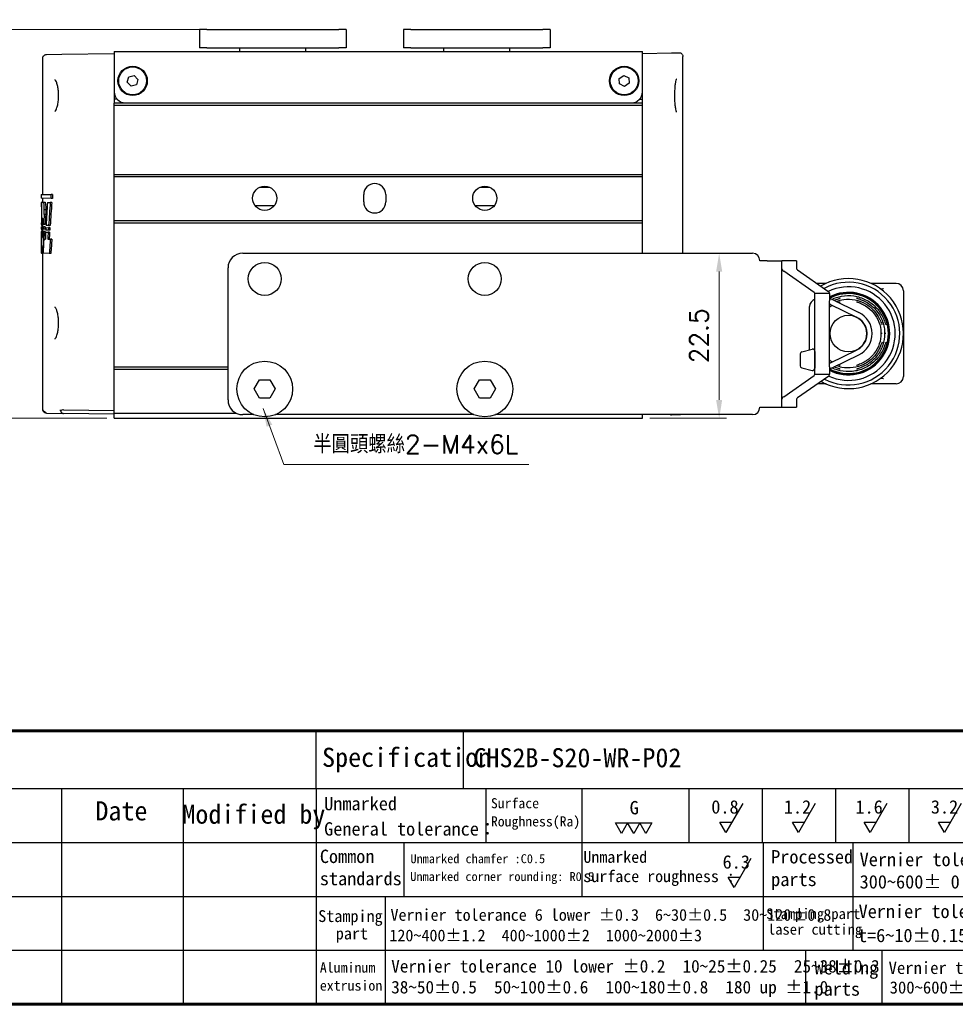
# Model space of a CAD drawing. Header units: inches. Extents: x 0 to 5655, y -2263 to 1330.
# Tile 209 of 231: x 4776 to 4904, y -295 to -160. Entities that reach past the tile are written whole.
import ezdxf
from ezdxf.enums import TextEntityAlignment as Align

# ---------------------------------------------------------------- set-up
doc = ezdxf.new("R2010")
doc.units = ezdxf.units.IN
doc.header["$MEASUREMENT"] = 0
doc.linetypes.add('SLD-實線', pattern=[0])
for name, color, linetype, lineweight in [('AM_0', 7, 'Continuous', 30), ('AM_5', 3, 'Continuous', 15), ('可見 (ISO)', 7, 'Continuous', 25)]:
    doc.layers.add(name, color=color, linetype=linetype, lineweight=lineweight)
doc.layers.add('BORDER', color=7, linetype='Continuous')
doc.layers.add('圖框', color=7, linetype='SLD-實線')
doc.styles.add('尺寸標註', font='romans.shx', dxfattribs={"bigfont": 'CHINESET.SHX'})
doc.styles.add('標題欄', font='txt')
doc.dimstyles.new('CNS1', dxfattribs={"dimtxt": 2.5, "dimasz": 2.5, "dimexe": 1, "dimexo": 1, "dimgap": 1.5, "dimtad": 1, "dimtoh": 1, "dimdec": 1, "dimdsep": 46, "dimtxsty": '尺寸標註', "dimcen": 0, "dimclrd": 2, "dimclre": 2, "dimclrt": 1, "dimadec": 0, "dimazin": 2, "dimtp": 0.1, "dimtm": 0.1, "dimtfac": 0.71, "dimtdec": 1, "dimtmove": 0, "dimatfit": 0, "dimfxl": 0, "dimlwd": 13, "dimlwe": 13, "dimarcsym": 0})
doc.dimstyles.new('CNS1$0', dxfattribs={"dimtxt": 2.5, "dimasz": 2.5, "dimexe": 1, "dimexo": 1, "dimgap": 1.5, "dimtad": 1, "dimtoh": 1, "dimdec": 1, "dimdsep": 46, "dimtxsty": '尺寸標註', "dimcen": 0, "dimclrd": 2, "dimclre": 2, "dimclrt": 1, "dimadec": 0, "dimazin": 2, "dimtp": 0.1, "dimtm": 0.1, "dimtfac": 0.71, "dimtdec": 1, "dimtmove": 0, "dimatfit": 0, "dimfxl": 0, "dimlwd": 13, "dimlwe": 13, "dimarcsym": 0})

# ---------------------------------------------------------------- blocks, each defined once
blk = doc.blocks.new('A4-英文圖框-橫式')
at = {"layer": 'BORDER', "color": 123, "linetype": 'Continuous', "lineweight": 60, "ltscale": 25.4}
blk.add_line((2151.7, -57.78), (2549.79, -57.78), dxfattribs=at)
at = {"layer": 'BORDER', "color": 60, "linetype": 'Continuous', "ltscale": 25.4}
for p, q in [((2255, -65.63), (2255, -57.78)), ((2275.1, -65.63), (2275.1, -57.78)), ((2151.7, -65.63), (2549.79, -65.63)), ((2220.31, -65.63), (2220.31, -95.06)), ((2236.88, -65.63), (2236.88, -95.06)), ((2255, -65.63), (2255, -95.06)), ((2278.15, -65.63), (2278.15, -72.99)), ((2291.22, -65.63), (2291.22, -80.35)), ((2305.82, -65.63), (2305.82, -72.99)), ((2315.82, -65.63), (2315.82, -72.99)), ((2325.82, -65.63), (2325.82, -72.99)), ((2335.82, -65.63), (2335.82, -72.99)), ((2151.7, -72.99), (2364.21, -72.99)), ((2266.98, -72.99), (2266.98, -80.35)), ((2315.96, -72.99), (2315.96, -80.35)), ((2328.19, -72.99), (2328.19, -80.35)), ((2151.7, -80.35), (2364.21, -80.35)), ((2264.44, -80.35), (2264.44, -87.7)), ((2315.96, -80.35), (2315.96, -87.7)), ((2328.19, -80.35), (2328.19, -87.7)), ((2151.7, -87.7), (2364.21, -87.7)), ((2264.44, -87.7), (2264.44, -95.06)), ((2321.74, -87.7), (2321.74, -95.06)), ((2332.11, -87.7), (2332.11, -95.06))]:
    blk.add_line(p, q, dxfattribs=at)
at = {"layer": 'BORDER', "color": 2, "linetype": 'Continuous', "ltscale": 25.4}
for p, q in [((2313.17, -67.68), (2310.88, -71.65)), ((2323.06, -67.68), (2320.77, -71.65)), ((2332.82, -67.68), (2330.53, -71.65)), ((2342.95, -67.68), (2340.66, -71.65)), ((2296.65, -71.76), (2295.82, -70.33)), ((2295.82, -70.33), (2297.47, -70.33)), ((2297.47, -70.33), (2296.65, -71.76)), ((2298.3, -71.76), (2297.47, -70.33)), ((2297.47, -70.33), (2299.12, -70.33)), ((2299.12, -70.33), (2298.3, -71.76)), ((2299.94, -71.76), (2299.12, -70.33)), ((2299.12, -70.33), (2300.77, -70.33)), ((2300.77, -70.33), (2299.94, -71.76)), ((2310.88, -71.65), (2310.05, -70.22)), ((2310.05, -70.22), (2311.7, -70.22)), ((2320.77, -71.65), (2319.94, -70.22)), ((2319.94, -70.22), (2321.59, -70.22)), ((2330.53, -71.65), (2329.7, -70.22)), ((2329.7, -70.22), (2331.35, -70.22)), ((2340.66, -71.65), (2339.84, -70.22)), ((2339.84, -70.22), (2341.48, -70.22)), ((2314.27, -75.17), (2311.98, -79.13)), ((2311.98, -79.13), (2311.16, -77.71)), ((2311.16, -77.71), (2312.8, -77.71))]:
    blk.add_line(p, q, dxfattribs=at)
at = {"layer": 'BORDER', "color": 123, "linetype": 'Continuous', "lineweight": 60, "ltscale": 25.4}
blk.add_lwpolyline([(2151.7, 188.79), (2555.09, 188.79), (2555.09, -95.06), (2151.7, -95.06)], close=True, dxfattribs=at)
at = {"layer": '圖框', "style": '標題欄'}
for s, height, p in [('Specification', 2.6053, (2255.83, -60.09)), ('Unmarked', 1.824, (2256.11, -66.79)), ('Surface', 1.377, (2278.84, -66.96)), ('Date', 2.605, (2224.93, -67.39)), ('Modified by', 2.6053, (2236.78, -67.84)), ('G', 1.82, (2297.75, -67.35)), ('0.8', 1.824, (2308.88, -67.24)), ('1.2', 1.824, (2318.77, -67.24)), ('1.6', 1.824, (2328.53, -67.24)), ('3.2', 1.824, (2338.81, -67.24)), ('Roughness(Ra)', 1.377, (2278.84, -69.44)), ('General tolerance：', 1.8237, (2256.11, -70.24)), ('Common', 1.824, (2255.52, -73.98)), ('Unmarked chamfer :C0.5', 1.2273, (2267.87, -74.6)), ('Unmarked', 1.596, (2291.45, -74.18)), ('6.3', 1.824, (2310.42, -74.74)), ('Processed', 1.824, (2317.04, -74.04)), ('Vernier tolerance  300 lower %%P0.1', 1.8237, (2329.1, -74.41)), ('standards', 1.824, (2255.52, -77.01)), ('Unmarked corner rounding: R0.5', 1.2273, (2267.85, -77.03)), ('surface roughness :', 1.5965, (2291.45, -76.81)), ('parts', 1.824, (2317.04, -77.12)), ('300~600%%P 0.15  600~1000%%P 0.2', 1.8237, (2329.1, -77.45)), ('Vernier tolerance  t=0.6~5%%P0.1', 1.8237, (2328.96, -81.48)), ('Stamping', 1.614, (2255.3, -82.23)), ('Vernier tolerance 6 lower %%P0.3  6~30%%P0.5  30~120%%P0.8', 1.6062, (2265.15, -82.07)), ('Stamping part', 1.4514, (2316.36, -81.99)), ('laser cutting', 1.4514, (2316.61, -84.12)), (' part', 1.614, (2256.6, -84.6)), ('120~400%%P1.2  400~1000%%P2  1000~2000%%P3', 1.6062, (2265, -84.87)), ('t=6~10%%P0.15 t=10 up %%P0.2', 1.8237, (2328.87, -84.76)), ('Aluminum', 1.39, (2255.52, -89.35)), ('Vernier tolerance 10 lower %%P0.2  10~25%%P0.25  25~38%%P0.3', 1.7169, (2265.25, -89.01)), ('Welding', 1.824, (2322.95, -89.17)), ('Vernier tolerance 300 lower %%P0.5  ', 1.6654, (2333.05, -89.26)), ('extrusion', 1.39, (2255.52, -91.81)), ('38~50%%P0.5  50~100%%P0.6  100~180%%P0.8  180 up %%P1.0', 1.7169, (2265.25, -91.86)), ('parts', 1.824, (2322.95, -92.06)), ('300~600%%P0.7   600~1000%%P1.0', 1.6654, (2333.19, -91.93))]:
    blk.add_text(s, height=height, dxfattribs=at).set_placement(p, align=Align.TOP_LEFT)
blk = doc.blocks.new('*D769')
at = {"layer": 'AM_5', "color": 2, "lineweight": 13}
for p, q in [((4800.5, -161.68), (4766.15, -161.68)), ((4767.15, -164.18), (4767.15, -212.18)), ((4787.9, -214.68), (4766.15, -214.68))]:
    blk.add_line(p, q, dxfattribs=at)
at = {"layer": 'AM_5', "color": 2}
for points in [[(4766.73, -164.18), (4767.57, -164.18), (4767.15, -161.68)], [(4766.73, -212.18), (4767.57, -212.18), (4767.15, -214.68)]]:
    blk.add_solid(points, dxfattribs=at)
at = {"layer": 'Defpoints', "color": 0}
for p in [(4801.5, -161.68), (4767.15, -214.68), (4788.9, -214.68)]:
    blk.add_point(p, dxfattribs=at)
at = {"layer": 'AM_5', "color": 1, "insert": (4764.4, -188.18), "char_height": 2.5, "attachment_point": 5, "rotation": 90, "style": '尺寸標註'}
blk.add_mtext('53', dxfattribs=at)
blk = doc.blocks.new('*D770')
at = {"layer": 'AM_5', "color": 2, "lineweight": 13}
for p, q in [((4867.93, -192.18), (4872.35, -192.18)), ((4871.35, -212.18), (4871.35, -194.68)), ((4861.9, -214.68), (4872.35, -214.68))]:
    blk.add_line(p, q, dxfattribs=at)
at = {"layer": 'AM_5', "color": 2}
for points in [[(4870.93, -194.68), (4871.76, -194.68), (4871.35, -192.18)], [(4870.93, -212.18), (4871.76, -212.18), (4871.35, -214.68)]]:
    blk.add_solid(points, dxfattribs=at)
at = {"layer": 'Defpoints', "color": 0}
for p in [(4866.93, -192.18), (4871.35, -192.18), (4860.9, -214.68)]:
    blk.add_point(p, dxfattribs=at)
at = {"layer": 'AM_5', "color": 1, "insert": (4868.6, -203.43), "char_height": 2.5, "attachment_point": 5, "rotation": 90, "style": '尺寸標註'}
blk.add_mtext('22.5', dxfattribs=at)

msp = doc.modelspace()

# ---------------------------------------------------------------- linework, layer by layer
for p, q in [((4882.636, -205.616), (4884.036, -205.271)), ((4882.395, -205.91), (4882.395, -207.51)), ((4884.395, -205.565), (4884.395, -207.855)), ((4884.395, -205.608), (4884.395, -207.812)), ((4882.611, -207.798), (4884.011, -208.143))]:
    msp.add_line(p, q)
for centre, start, end in [((4884.095, -205.565), 0, 101.30993), ((4882.695, -205.91), 101.30993, 180), ((4882.695, -207.51), 180, 253.67936), ((4884.095, -207.855), 253.67936, 0)]:
    msp.add_arc(centre, 0.3, start, end)
at = {"layer": 'AM_0'}
for p, q in [((4886.774, -198.487), (4890.377, -200.239)), ((4883.676, -205.36), (4883.676, -199.435)), ((4884.396, -205.36), (4884.396, -199.435)), ((4884.396, -206.835), (4884.396, -199.578)), ((4886.521, -199.165), (4890.063, -200.886)), ((4886.521, -207.104), (4890.063, -205.383)), ((4886.836, -207.752), (4890.377, -206.031)), ((4884.395, -207.135), (4884.396, -207.135)), ((4884.396, -207.855), (4884.395, -207.855))]:
    msp.add_line(p, q, dxfattribs=at)
for centre, radius, start, end in [((4884.696, -199.435), 1.02, 107.10464, 180), ((4886.39, -199.435), 1.02, 64.07537, 89.6617), ((4886.39, -199.435), 0.3, 64.07537, 88.84972), ((4888.97, -203.135), 2.5, 295.92463, 64.07537), ((4888.97, -203.135), 3.22, 295.92463, 64.07537), ((4886.39, -206.835), 0.3, 271.15028, 295.92463), ((4886.39, -206.835), 1.02, 270.3383, 295.92463)]:
    msp.add_arc(centre, radius, start, end, dxfattribs=at)
at = {"layer": '可見 (ISO)'}
for p, q in [((4800.497, -161.685), (4800.497, -164.185)), ((4801.497, -161.685), (4800.497, -161.685)), ((4801.497, -161.685), (4819.497, -161.685)), ((4820.497, -161.685), (4819.497, -161.685)), ((4820.497, -161.685), (4820.497, -164.185)), ((4828.303, -161.685), (4828.303, -164.185)), ((4829.303, -161.685), (4828.303, -161.685)), ((4829.303, -161.685), (4847.303, -161.685)), ((4848.303, -161.685), (4847.303, -161.685)), ((4848.303, -161.685), (4848.303, -164.185)), ((4779.641, -165.096), (4781.725, -165.06)), ((4781.725, -165.06), (4788.9, -164.935)), ((4788.9, -164.685), (4860.9, -164.685)), ((4788.9, -164.685), (4788.9, -166.185)), ((4801.497, -164.185), (4800.497, -164.185)), ((4801.497, -164.185), (4819.497, -164.185)), ((4805.997, -164.685), (4805.997, -164.185)), ((4814.997, -164.685), (4814.997, -164.185)), ((4820.497, -164.185), (4819.497, -164.185)), ((4829.303, -164.185), (4828.303, -164.185)), ((4829.303, -164.185), (4847.303, -164.185)), ((4833.803, -164.685), (4833.803, -164.185)), ((4842.803, -164.685), (4842.803, -164.185)), ((4848.303, -164.185), (4847.303, -164.185)), ((4860.9, -166.185), (4860.9, -164.685)), ((4860.9, -164.935), (4864.843, -164.866)), ((4864.843, -164.866), (4865.891, -164.848)), ((4779.15, -184.194), (4779.15, -165.596)), ((4788.9, -166.185), (4788.9, -170.185)), ((4860.9, -170.185), (4860.9, -166.185)), ((4866.4, -192.185), (4866.4, -165.347)), ((4790.673, -168.874), (4790.873, -168.15)), ((4791.2, -169.408), (4790.673, -168.874)), ((4790.873, -168.15), (4791.599, -167.961)), ((4791.599, -167.961), (4792.126, -168.496)), ((4792.126, -168.496), (4791.926, -169.219)), ((4857.727, -168.352), (4858.351, -167.936)), ((4857.775, -169.101), (4857.727, -168.352)), ((4858.448, -169.434), (4857.775, -169.101)), ((4858.351, -167.936), (4859.024, -168.268)), ((4859.073, -169.017), (4858.448, -169.434)), ((4859.024, -168.268), (4859.073, -169.017)), ((4788.9, -170.185), (4788.9, -171.735)), ((4791.926, -169.219), (4791.2, -169.408)), ((4860.9, -171.735), (4860.9, -170.185)), ((4789.282, -171.185), (4788.9, -171.185)), ((4788.9, -171.685), (4790.4, -171.685)), ((4788.9, -171.985), (4788.9, -171.735)), ((4790.4, -171.685), (4859.4, -171.685)), ((4859.4, -171.685), (4860.9, -171.685)), ((4860.518, -171.185), (4860.9, -171.185)), ((4860.9, -171.985), (4860.9, -171.735)), ((4788.9, -181.435), (4788.9, -171.985)), ((4788.9, -171.985), (4860.9, -171.985)), ((4860.9, -181.435), (4860.9, -171.985)), ((4788.9, -181.735), (4788.9, -181.435)), ((4788.9, -181.435), (4860.9, -181.435)), ((4788.9, -181.735), (4860.9, -181.735)), ((4788.9, -187.735), (4788.9, -181.735)), ((4860.9, -181.735), (4860.9, -181.435)), ((4860.9, -187.735), (4860.9, -181.735)), ((4778.95, -184.197), (4780.28, -184.174)), ((4778.95, -184.197), (4778.95, -184.675)), ((4780.28, -184.698), (4778.95, -184.675)), ((4779.15, -185.214), (4779.15, -184.679)), ((4779.236, -185.213), (4779.438, -185.209)), ((4780.487, -184.171), (4780.28, -184.174)), ((4780.28, -184.698), (4780.28, -184.174)), ((4780.487, -184.702), (4780.28, -184.698)), ((4780.487, -184.171), (4780.487, -184.702)), ((4822.9, -185.185), (4822.9, -184.185)), ((4825.9, -184.185), (4825.9, -185.185)), ((4778.996, -185.268), (4778.95, -185.269)), ((4779.005, -185.217), (4779.236, -185.213)), ((4779.553, -186.269), (4779.351, -186.268)), ((4779.792, -185.254), (4780.173, -185.248)), ((4780.38, -185.244), (4780.173, -185.248)), ((4779.119, -187.413), (4779.019, -187.411)), ((4779.543, -186.901), (4779.341, -186.9)), ((4788.9, -187.735), (4860.9, -187.735)), ((4788.9, -188.035), (4788.9, -187.735)), ((4860.9, -188.035), (4860.9, -187.735)), ((4778.95, -188.578), (4778.999, -188.578)), ((4778.994, -188.9), (4778.95, -188.9)), ((4778.95, -189.206), (4778.991, -189.206)), ((4779.005, -188.251), (4778.951, -188.25)), ((4779.15, -189.034), (4778.963, -189.031)), ((4779.15, -188.385), (4778.967, -188.382)), ((4779.073, -189.204), (4778.991, -189.206)), ((4779.08, -188.902), (4778.994, -188.9)), ((4779.088, -188.576), (4778.999, -188.578)), ((4779.096, -188.253), (4779.005, -188.251)), ((4779.073, -189.204), (4779.252, -189.201)), ((4779.261, -188.905), (4779.08, -188.902)), ((4779.088, -188.576), (4779.273, -188.573)), ((4779.286, -188.256), (4779.096, -188.253)), ((4779.15, -188.575), (4779.15, -188.254)), ((4779.15, -189.203), (4779.15, -188.903)), ((4779.454, -189.197), (4779.252, -189.201)), ((4779.462, -188.909), (4779.261, -188.905)), ((4779.475, -188.569), (4779.273, -188.573)), ((4779.488, -188.26), (4779.286, -188.256)), ((4779.898, -189.047), (4779.571, -189.042)), ((4779.589, -188.699), (4779.922, -188.693)), ((4779.946, -188.399), (4779.608, -188.393)), ((4780.103, -189.051), (4779.898, -189.047)), ((4780.127, -188.689), (4779.922, -188.693)), ((4780.151, -188.402), (4779.946, -188.399)), ((4788.9, -207.687), (4788.9, -188.035)), ((4788.9, -188.035), (4860.9, -188.035)), ((4860.9, -192.185), (4860.9, -188.035)), ((4778.95, -189.354), (4778.95, -192.06)), ((4778.98, -190.054), (4779.053, -190.053)), ((4779.271, -190.269), (4779.504, -190.265)), ((4779.552, -189.327), (4779.876, -189.321)), ((4779.816, -190.259), (4780.184, -190.253)), ((4780.082, -189.318), (4779.876, -189.321)), ((4780.391, -190.249), (4780.184, -190.253)), ((4779.241, -191.084), (4779.186, -191.084)), ((4779.068, -192.19), (4778.952, -192.188)), ((4779.202, -192.192), (4779.068, -192.19)), ((4779.15, -213.473), (4779.15, -192.191)), ((4780.038, -192.207), (4779.202, -192.192)), ((4780.244, -192.21), (4780.038, -192.207)), ((4806.4, -192.185), (4875.9, -192.185)), ((4876.9, -193.198), (4876.9, -193.185)), ((4877.9, -193.198), (4876.9, -193.198)), ((4877.9, -193.198), (4879.9, -193.198)), ((4881.9, -193.198), (4879.9, -193.198)), ((4879.9, -194.286), (4879.9, -193.198)), ((4881.9, -193.198), (4881.9, -194.286)), ((4804.4, -212.185), (4804.4, -194.185)), ((4879.9, -212.083), (4879.9, -194.286)), ((4882.02, -194.46), (4886.155, -197.338)), ((4884.276, -197.511), (4880.141, -194.633)), ((4885.916, -196.285), (4884.642, -196.285)), ((4895.47, -196.285), (4892.024, -196.285)), ((4896.47, -197.285), (4896.47, -199.939)), ((4886.396, -197.685), (4884.396, -197.685)), ((4884.396, -198.685), (4884.396, -197.685)), ((4886.396, -197.685), (4886.396, -198.685)), ((4887.785, -198.43), (4887.785, -198.43)), ((4890.094, -198.288), (4890.094, -198.288)), ((4890.154, -198.43), (4890.154, -198.43)), ((4884.396, -207.685), (4884.396, -198.685)), ((4886.396, -207.685), (4886.396, -198.685)), ((4890.105, -198.802), (4890.105, -198.802)), ((4893.915, -201.885), (4893.915, -201.885)), ((4893.569, -203.135), (4893.407, -203.135)), ((4893.407, -203.135), (4893.407, -203.135)), ((4894.069, -203.135), (4893.906, -203.135)), ((4896.47, -203.135), (4896.47, -206.33)), ((4893.549, -204.329), (4893.549, -204.329)), ((4893.915, -204.385), (4893.915, -204.385)), ((4896.47, -206.33), (4896.47, -208.985)), ((4788.9, -207.987), (4788.9, -207.687)), ((4788.9, -207.687), (4804.4, -207.687)), ((4788.9, -213.987), (4788.9, -207.987)), ((4788.9, -207.987), (4804.4, -207.987)), ((4884.396, -208.685), (4884.396, -207.685)), ((4886.396, -207.685), (4886.396, -208.685)), ((4887.785, -207.839), (4887.785, -207.839)), ((4887.834, -207.467), (4887.834, -207.467)), ((4887.845, -207.983), (4887.845, -207.983)), ((4890.154, -207.839), (4890.154, -207.839)), ((4880.141, -211.736), (4884.276, -208.858)), ((4886.155, -209.031), (4882.02, -211.91)), ((4884.396, -208.685), (4886.396, -208.685)), ((4807.956, -210.685), (4808.678, -209.435)), ((4808.678, -211.935), (4807.956, -210.685)), ((4808.678, -209.435), (4810.121, -209.435)), ((4810.121, -209.435), (4810.843, -210.685)), ((4810.843, -210.685), (4810.121, -211.935)), ((4837.956, -210.685), (4838.678, -209.435)), ((4838.678, -211.935), (4837.956, -210.685)), ((4838.678, -209.435), (4840.121, -209.435)), ((4840.121, -209.435), (4840.843, -210.685)), ((4840.843, -210.685), (4840.121, -211.935)), ((4885.916, -209.985), (4884.786, -209.985)), ((4895.47, -209.985), (4892.024, -209.985)), ((4810.121, -211.935), (4808.678, -211.935)), ((4840.121, -211.935), (4838.678, -211.935)), ((4876.9, -213.185), (4876.9, -213.171)), ((4876.9, -213.171), (4877.9, -213.171)), ((4877.9, -213.171), (4879.9, -213.171)), ((4879.9, -213.171), (4879.9, -212.083)), ((4879.9, -213.171), (4881.9, -213.171)), ((4881.9, -212.083), (4881.9, -213.171)), ((4779.641, -213.973), (4781.97, -214.014)), ((4781.97, -213.514), (4788.9, -213.635)), ((4788.9, -214.135), (4781.97, -214.014)), ((4788.9, -214.685), (4788.9, -213.987)), ((4788.9, -213.987), (4805.534, -213.987)), ((4788.9, -214.685), (4860.9, -214.685)), ((4807.92, -214.185), (4806.4, -214.185)), ((4837.92, -214.185), (4810.88, -214.185)), ((4875.9, -214.185), (4840.88, -214.185)), ((4860.9, -214.685), (4860.9, -214.185)), ((4864.726, -214.201), (4863.764, -214.185))]:
    msp.add_line(p, q, dxfattribs=at)
for centre, radius in [((4791.4, -168.685), 2), ((4791.4, -168.685), 1.9), ((4858.4, -168.685), 2), ((4858.4, -168.685), 1.9), ((4809.4, -184.685), 1.65), ((4839.4, -184.685), 1.65), ((4809.4, -195.685), 2.25), ((4839.4, -195.685), 2.25), ((4888.97, -203.135), 2.5), ((4809.4, -210.685), 3.8), ((4839.4, -210.685), 3.8)]:
    msp.add_circle(centre, radius, dxfattribs=at)
for centre, radius, start, end in [((4790.4, -170.185), 1.5, 180, 270), ((4859.4, -170.185), 1.5, 270, 0), ((4824.4, -184.185), 1.5, 0, 180), ((4824.4, -185.185), 1.5, 180, 0), ((4806.4, -194.185), 2, 90, 180), ((4875.9, -193.185), 1, 0, 90), ((4888.97, -203.135), 7.5, 240.36511, 120.32769), ((4888.97, -203.135), 7, 242.33564, 118.41908), ((4888.97, -203.135), 6.375, 245.12886, 115.58147), ((4895.47, -197.285), 1, 0, 90), ((4888.97, -203.135), 5.625, 242.77518, 117.22482), ((4888.97, -203.135), 5.5, 242.1032, 117.8968), ((4888.97, -203.135), 5.45, 241.82456, 118.17544), ((4895.47, -208.985), 1, 270, 0), ((4806.4, -212.185), 2, 180, 270), ((4875.9, -213.185), 1, 270, 0)]:
    msp.add_arc(centre, radius, start, end, dxfattribs=at)
for centre, major_axis, ratio, start_param, end_param in [((5268.933, -187.06), (-489.264, 27.886), 0.9518055, 0.055971, 0.0595571), ((5268.936, -186.824), (-489.267, -27.886), 0.9518055, 6.2221779, 6.2264321), ((5251.661, -209.359), (-472.004, -26.902), 0.9518055, 6.1697903, 6.1767727), ((4824.9, -220.539), (-0.94, 142.854), 0.3215892, 1.3190524, 1.3417522), ((4824.9, -220.539), (-0.935, 142.232), 0.3215892, 1.3179116, 1.3407685), ((5257.811, -197.752), (-478.17, 27.033), 0.9509983, 0.0366747, 0.0385195), ((5258.33, -196.93), (-478.688, -27.062), 0.9509983, 6.2029368, 6.2047793), ((5255.264, -207.719), (-475.611, 27.108), 0.9518055, 0.0138869, 0.0168805), ((5253.275, -207.715), (-473.425, 26.983), 0.9518055, 0.0136838, 0.0166971), ((4824.897, -186.756), (-0.942, -141.574), 0.3244783, 4.7274186, 4.7296872), ((5268.653, -186.737), (-488.984, -27.87), 0.9518055, 6.2286717, 6.2289895), ((4824.899, -190.492), (0.855, 223.216), 0.2058141, 1.5644519, 1.5650404), ((5268.933, -187.06), (-489.264, 27.886), 0.9518055, 0.0623615, 0.0626432), ((5266.732, -197.846), (-487.066, 27.761), 0.9518055, 0.0412046, 0.0430319), ((4824.9, -197.719), (0.942, -141.579), 0.3244903, 4.6456139, 4.6478982), ((5267.157, -197.017), (-487.491, -27.785), 0.9518055, 6.2065655, 6.2083915), ((4824.908, -196.966), (-0.942, -141.591), 0.3245164, 4.6552613, 4.6575663), ((5258.375, -207.911), (-478.719, 27.285), 0.9518055, 0.0188107, 0.0229392), ((4824.9, -207.927), (0.942, -141.578), 0.3244881, 4.573096, 4.5754644), ((5256.395, -207.908), (-476.542, 27.161), 0.9518055, 0.0186207, 0.020975), ((4824.903, -207.928), (0.939, -140.967), 0.3244987, 4.5724618, 4.574891), ((4824.898, -209.669), (-0.943, -141.576), 0.3244831, 4.5658816, 4.5683318), ((4824.904, -220.203), (0.943, -141.584), 0.3245, 4.4857916, 4.4883602), ((4824.899, -220.2), (0.938, -140.961), 0.3244854, 4.484781, 4.4874136), ((5256.058, -204.316), (-476.418, -26.953), 0.9510687, 6.1928181, 6.1970573), ((5255.959, -209.439), (-476.301, -27.147), 0.9518055, 6.1790756, 6.1811424), ((5238.655, -219.152), (-459.004, 26.161), 0.9518055, 6.2747846, 6.2769326), ((5236.586, -219.14), (-456.738, 26.032), 0.9518055, 6.2744642, 6.2766229), ((5224.162, -223.602), (-444.525, 25.149), 0.9510687, 6.2637772, 6.2684042), ((5222.101, -223.586), (-442.267, 25.021), 0.9510687, 6.2634028, 6.2680707), ((4883.9, -194.286), (-4, 0), 0.2533731, 0, 0.3490659), ((4883.9, -194.286), (2, 0), 0.2533731, 3.1415927, 3.4906585), ((4882.396, -197.685), (-2, 0), 0.2533731, 3.1415927, 3.4906585), ((4882.396, -197.685), (4, 0), 0.2533731, 0, 0.3490659), ((4882.396, -208.685), (2, 0), 0.2533731, 5.9341195, 6.2831853), ((4882.396, -208.685), (-4, 0), 0.2533731, 2.7925268, 3.1415927), ((4883.9, -212.083), (4, 0), 0.2533731, 2.7925268, 3.1415927), ((4883.9, -212.083), (-2, 0), 0.2533731, 5.9341195, 6.2831853), ((4781.978, -214.014), (0.358, -0.361), 0.9656926, 2.3605575, 3.2375745)]:
    msp.add_ellipse(centre, major_axis=major_axis, ratio=ratio, start_param=start_param, end_param=end_param, dxfattribs=at)
for points, knots in [([(4865.891, -164.848), (4865.911, -164.847), (4865.93, -164.848), (4865.969, -164.852), (4865.988, -164.855), (4866.059, -164.871), (4866.109, -164.89), (4866.2, -164.944), (4866.241, -164.979), (4866.311, -165.058), (4866.339, -165.104), (4866.386, -165.213), (4866.4, -165.281), (4866.4, -165.347)], [0, 0, 0, 0, 0.005894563, 0.005894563, 0.011707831, 0.011707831, 0.027524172, 0.027524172, 0.043340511, 0.043340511, 0.059156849, 0.059156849, 0.079071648, 0.079071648, 0.079071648, 0.079071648]), ([(4779.15, -165.596), (4779.15, -165.542), (4779.159, -165.488), (4779.188, -165.402), (4779.203, -165.368), (4779.251, -165.289), (4779.288, -165.247), (4779.355, -165.191), (4779.383, -165.172), (4779.461, -165.13), (4779.514, -165.112), (4779.592, -165.099), (4779.617, -165.097), (4779.641, -165.096)], [0, 0, 0, 0, 0.016139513, 0.016139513, 0.027264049, 0.027264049, 0.043672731, 0.043672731, 0.053661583, 0.053661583, 0.070096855, 0.070096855, 0.077400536, 0.077400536, 0.077400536, 0.077400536]), ([(4780.814, -172.831), (4780.814, -172.831), (4780.819, -172.829), (4780.856, -172.799), (4780.905, -172.742), (4780.995, -172.572), (4781.04, -172.464), (4781.128, -172.189), (4781.172, -172.01), (4781.243, -171.611), (4781.27, -171.383), (4781.293, -171.039), (4781.298, -170.926), (4781.3, -170.784), (4781.301, -170.755), (4781.301, -170.705), (4781.301, -170.683), (4781.301, -170.597), (4781.3, -170.532), (4781.292, -170.273), (4781.278, -170.08), (4781.232, -169.681), (4781.196, -169.477), (4781.111, -169.118), (4781.061, -168.96), (4780.957, -168.714), (4780.901, -168.624), (4780.833, -168.548), (4780.814, -168.539), (4780.814, -168.539)], [0.02071691, 0.02071691, 0.02071691, 0.02071691, 0.04865973, 0.04865973, 0.11379486, 0.11379486, 0.17311226, 0.17311226, 0.24223847, 0.24223847, 0.31402637, 0.31402637, 0.34809234, 0.34809234, 0.35671184, 0.35671184, 0.3631759, 0.3631759, 0.38258529, 0.38258529, 0.44129301, 0.44129301, 0.51112206, 0.51112206, 0.58201486, 0.58201486, 0.65302753, 0.65302753, 0.69948764, 0.69948764, 0.69948764, 0.69948764]), ([(4865.511, -168.439), (4865.511, -168.439), (4865.511, -168.439), (4865.51, -168.44), (4865.502, -168.453), (4865.48, -168.501), (4865.464, -168.547), (4865.424, -168.69), (4865.4, -168.804), (4865.352, -169.092), (4865.329, -169.277), (4865.29, -169.696), (4865.275, -169.937), (4865.262, -170.305), (4865.26, -170.429), (4865.258, -170.616), (4865.258, -170.679), (4865.259, -170.931), (4865.263, -171.121), (4865.282, -171.547), (4865.298, -171.783), (4865.341, -172.2), (4865.368, -172.386), (4865.424, -172.685), (4865.456, -172.803), (4865.494, -172.901), (4865.505, -172.922), (4865.51, -172.93), (4865.511, -172.93), (4865.511, -172.93)], [0.04324541, 0.04324541, 0.04324541, 0.04324541, 0.04556756, 0.04556756, 0.07310241, 0.07310241, 0.11412059, 0.11412059, 0.1751792, 0.1751792, 0.2462851, 0.2462851, 0.32217989, 0.32217989, 0.35947965, 0.35947965, 0.37829029, 0.37829029, 0.43508661, 0.43508661, 0.51107546, 0.51107546, 0.58642166, 0.58642166, 0.66092095, 0.66092095, 0.69396119, 0.69396119, 0.70169832, 0.70169832, 0.70169832, 0.70169832]), ([(4779.438, -185.209), (4779.451, -185.209), (4779.466, -185.233), (4779.494, -185.329), (4779.507, -185.401), (4779.529, -185.569), (4779.538, -185.675), (4779.551, -185.907), (4779.554, -186.033), (4779.554, -186.19), (4779.554, -186.229), (4779.553, -186.269)], [0.14212466, 0.14212466, 0.14212466, 0.14212466, 0.17790404, 0.17790404, 0.21368343, 0.21368343, 0.24922509, 0.24922509, 0.28476675, 0.28476675, 0.29631854, 0.29631854, 0.29631854, 0.29631854]), ([(4779.005, -185.217), (4779, -185.239), (4778.995, -185.27), (4778.982, -185.398), (4778.976, -185.526), (4778.967, -185.821), (4778.963, -186.008), (4778.961, -186.23), (4778.961, -186.248), (4778.961, -186.265)], [-0.72078784, -0.72078784, -0.72078784, -0.72078784, -0.68921617, -0.68921617, -0.62655866, -0.62655866, -0.56399503, -0.56399503, -0.55866178, -0.55866178, -0.55866178, -0.55866178]), ([(4779.351, -186.268), (4779.351, -186.229), (4779.352, -186.19), (4779.352, -186.151), (4779.352, -186.033), (4779.349, -185.907), (4779.336, -185.676), (4779.326, -185.571), (4779.305, -185.404), (4779.292, -185.332), (4779.264, -185.236), (4779.25, -185.213), (4779.236, -185.213), (4779.236, -185.213), (4779.236, -185.213)], [-0.01151971, -0.01151971, -0.01151971, -0.01151971, 0, 0, 0, 0.03540881, 0.03540881, 0.07081762, 0.07081762, 0.10646092, 0.10646092, 0.14210421, 0.14210421, 0.14264012, 0.14264012, 0.14264012, 0.14264012]), ([(4779.068, -192.19), (4779.078, -192.171), (4779.089, -192.134), (4779.117, -191.992), (4779.134, -191.864), (4779.162, -191.569), (4779.174, -191.382), (4779.184, -191.146), (4779.185, -191.115), (4779.186, -191.084)], [-0.23106599, -0.23106599, -0.23106599, -0.23106599, -0.18838939, -0.18838939, -0.12556623, -0.12556623, -0.06278311, -0.06278311, -0.05341102, -0.05341102, -0.05341102, -0.05341102]), ([(4778.95, -192.06), (4778.95, -192.082), (4778.95, -192.101), (4778.95, -192.16), (4778.951, -192.183), (4778.952, -192.188)], [-0.188092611, -0.188092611, -0.188092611, -0.188092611, -0.175841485, -0.175841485, -0.144864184, -0.144864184, -0.144864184, -0.144864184]), ([(4893.242, -196.97), (4893.309, -197.017), (4893.387, -197.043), (4893.546, -197.05), (4893.624, -197.037), (4893.715, -197.004), (4893.726, -196.999), (4893.738, -196.994)], [0.000001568, 0.000001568, 0.000001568, 0.000001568, 0.037733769, 0.037733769, 0.070683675, 0.070683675, 0.075426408, 0.075426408, 0.075426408, 0.075426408]), ([(4886.713, -198.467), (4887.128, -198.268), (4887.571, -198.122), (4888.575, -197.935), (4889.152, -197.924), (4890.265, -198.084), (4890.816, -198.258), (4891.819, -198.767), (4892.284, -199.108), (4893.071, -199.912), (4893.403, -200.384), (4893.675, -200.95), (4893.702, -201.009), (4893.728, -201.068)], [0.36704609, 0.36704609, 0.36704609, 0.36704609, 0.50445121, 0.50445121, 0.67316364, 0.67316364, 0.84189302, 0.84189302, 1.01062711, 1.01062711, 1.17935174, 1.17935174, 1.19880205, 1.19880205, 1.19880205, 1.19880205]), ([(4887.016, -198.604), (4887.11, -198.563), (4887.206, -198.524), (4887.406, -198.446), (4887.511, -198.407), (4887.682, -198.345), (4887.751, -198.32), (4887.818, -198.293), (4887.835, -198.286), (4887.855, -198.277), (4887.861, -198.274), (4887.861, -198.274)], [0.00640693, 0.00640693, 0.00640693, 0.00640693, 0.03737858, 0.03737858, 0.07443829, 0.07443829, 0.10791003, 0.10791003, 0.12138699, 0.12138699, 0.13236029, 0.13236029, 0.13236029, 0.13236029]), ([(4887.317, -198.751), (4887.647, -198.627), (4887.992, -198.539), (4888.844, -198.424), (4889.365, -198.439), (4890.364, -198.633), (4890.853, -198.814), (4891.736, -199.318), (4892.141, -199.647), (4892.753, -200.337), (4892.989, -200.687), (4893.173, -201.059)], [0.35076183, 0.35076183, 0.35076183, 0.35076183, 0.45602192, 0.45602192, 0.60853631, 0.60853631, 0.76104126, 0.76104126, 0.91349562, 0.91349562, 1.03797829, 1.03797829, 1.03797829, 1.03797829]), ([(4890.079, -198.276), (4890.079, -198.276), (4890.079, -198.276), (4890.081, -198.277), (4890.086, -198.28), (4890.104, -198.288), (4890.121, -198.295), (4890.172, -198.315), (4890.21, -198.329), (4890.31, -198.365), (4890.377, -198.389), (4890.53, -198.446), (4890.62, -198.48), (4890.8, -198.552), (4890.892, -198.591), (4890.983, -198.632)], [0.02904236, 0.02904236, 0.02904236, 0.02904236, 0.03083092, 0.03083092, 0.03990337, 0.03990337, 0.05435536, 0.05435536, 0.07479328, 0.07479328, 0.10164983, 0.10164983, 0.13219651, 0.13219651, 0.16188825, 0.16188825, 0.16188825, 0.16188825]), ([(4780.814, -203.831), (4780.814, -203.831), (4780.819, -203.829), (4780.856, -203.799), (4780.905, -203.742), (4780.995, -203.572), (4781.04, -203.464), (4781.128, -203.189), (4781.172, -203.01), (4781.243, -202.611), (4781.27, -202.383), (4781.293, -202.039), (4781.298, -201.926), (4781.3, -201.784), (4781.301, -201.755), (4781.301, -201.705), (4781.301, -201.683), (4781.301, -201.597), (4781.3, -201.532), (4781.292, -201.273), (4781.278, -201.08), (4781.232, -200.681), (4781.196, -200.477), (4781.111, -200.118), (4781.061, -199.96), (4780.957, -199.714), (4780.901, -199.624), (4780.833, -199.548), (4780.814, -199.539), (4780.814, -199.539)], [0.02071691, 0.02071691, 0.02071691, 0.02071691, 0.04865973, 0.04865973, 0.11379486, 0.11379486, 0.17311226, 0.17311226, 0.24223847, 0.24223847, 0.31402637, 0.31402637, 0.34809234, 0.34809234, 0.35671184, 0.35671184, 0.3631759, 0.3631759, 0.38258529, 0.38258529, 0.44129301, 0.44129301, 0.51112206, 0.51112206, 0.58201486, 0.58201486, 0.65302753, 0.65302753, 0.69948764, 0.69948764, 0.69948764, 0.69948764]), ([(4886.396, -199.523), (4886.428, -199.5), (4886.46, -199.478), (4886.582, -199.396), (4886.674, -199.339), (4886.768, -199.285)], [0.420308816, 0.420308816, 0.420308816, 0.420308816, 0.431925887, 0.431925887, 0.464434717, 0.464434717, 0.464434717, 0.464434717]), ([(4887.607, -198.892), (4887.645, -198.877), (4887.68, -198.863), (4887.766, -198.828), (4887.811, -198.809), (4887.844, -198.793), (4887.851, -198.789), (4887.851, -198.789)], [0.078891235, 0.078891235, 0.078891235, 0.078891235, 0.095155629, 0.095155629, 0.123561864, 0.123561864, 0.135134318, 0.135134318, 0.135134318, 0.135134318]), ([(4890.09, -198.79), (4890.09, -198.79), (4890.09, -198.79), (4890.093, -198.792), (4890.098, -198.794), (4890.117, -198.804), (4890.135, -198.812), (4890.188, -198.834), (4890.227, -198.85), (4890.328, -198.891), (4890.396, -198.918), (4890.551, -198.981), (4890.641, -199.02), (4890.821, -199.102), (4890.911, -199.146), (4891, -199.192)], [0.02840709, 0.02840709, 0.02840709, 0.02840709, 0.03068516, 0.03068516, 0.03996085, 0.03996085, 0.05474998, 0.05474998, 0.07543963, 0.07543963, 0.10260891, 0.10260891, 0.13364156, 0.13364156, 0.16363703, 0.16363703, 0.16363703, 0.16363703]), ([(4890.983, -198.632), (4891.466, -198.848), (4891.921, -199.147), (4892.704, -199.868), (4893.043, -200.301), (4893.557, -201.24), (4893.739, -201.758), (4893.881, -202.565), (4893.906, -202.851), (4893.906, -203.135)], [0, 0, 0, 0, 0.15899681, 0.15899681, 0.31953251, 0.31953251, 0.48008444, 0.48008444, 0.56542865, 0.56542865, 0.56542865, 0.56542865]), ([(4891, -199.192), (4891.424, -199.41), (4891.817, -199.701), (4892.485, -200.388), (4892.767, -200.793), (4893.182, -201.662), (4893.319, -202.136), (4893.397, -202.786), (4893.407, -202.961), (4893.407, -203.135)], [0, 0, 0, 0, 0.1430279, 0.1430279, 0.28733668, 0.28733668, 0.43169768, 0.43169768, 0.48388567, 0.48388567, 0.48388567, 0.48388567]), ([(4896.47, -199.939), (4896.47, -200.013), (4896.47, -200.103), (4896.47, -200.211), (4896.47, -200.265), (4896.47, -200.324), (4896.47, -200.386), (4896.47, -200.449), (4896.47, -200.516), (4896.47, -200.587), (4896.47, -200.628), (4896.47, -200.671), (4896.47, -200.714), (4896.47, -201.047), (4896.47, -201.302), (4896.47, -201.479), (4896.47, -201.482), (4896.47, -201.483), (4896.47, -201.487), (4896.47, -201.765), (4896.47, -202.024), (4896.47, -202.264), (4896.47, -202.272), (4896.47, -202.278), (4896.47, -202.287), (4896.47, -202.43), (4896.47, -202.573), (4896.47, -202.714), (4896.47, -202.855), (4896.47, -202.995), (4896.47, -203.135)], [0, 0, 0, 0, 0.109375, 0.109375, 0.109375, 0.1640625, 0.1640625, 0.1640625, 0.21875, 0.21875, 0.21875, 0.25, 0.25, 0.25, 0.4960938, 0.4960938, 0.4960938, 0.5, 0.5, 0.5, 0.7421875, 0.7421875, 0.7421875, 0.75, 0.75, 0.75, 0.875, 0.875, 0.875, 1, 1, 1, 1]), ([(4893.173, -201.059), (4893.231, -201.175), (4893.284, -201.294), (4893.379, -201.514), (4893.422, -201.62), (4893.489, -201.789), (4893.516, -201.857), (4893.549, -201.933), (4893.562, -201.957), (4893.562, -201.957)], [0, 0, 0, 0, 0.0386648, 0.0386648, 0.07654886, 0.07654886, 0.11033668, 0.11033668, 0.13315612, 0.13315612, 0.13315612, 0.13315612]), ([(4893.728, -201.068), (4893.776, -201.18), (4893.823, -201.295), (4893.905, -201.509), (4893.943, -201.612), (4894.004, -201.781), (4894.03, -201.85), (4894.056, -201.917), (4894.063, -201.933), (4894.072, -201.953), (4894.076, -201.96), (4894.076, -201.96)], [0, 0, 0, 0, 0.03662619, 0.03662619, 0.07316102, 0.07316102, 0.10658162, 0.10658162, 0.12014484, 0.12014484, 0.13114985, 0.13114985, 0.13114985, 0.13114985]), ([(4893.906, -203.135), (4893.906, -203.666), (4893.817, -204.203), (4893.477, -205.213), (4893.219, -205.699), (4892.57, -206.55), (4892.171, -206.927), (4891.491, -207.384), (4891.242, -207.523), (4890.983, -207.639)], [0, 0, 0, 0, 0.15921259, 0.15921259, 0.31979624, 0.31979624, 0.48036655, 0.48036655, 0.56547947, 0.56547947, 0.56547947, 0.56547947]), ([(4893.407, -203.135), (4893.407, -203.612), (4893.327, -204.095), (4893.021, -205.003), (4892.79, -205.44), (4892.206, -206.205), (4891.847, -206.544), (4891.304, -206.91), (4891.154, -206.998), (4891, -207.077)], [0, 0, 0, 0, 0.14320104, 0.14320104, 0.28755049, 0.28755049, 0.43192589, 0.43192589, 0.48388286, 0.48388286, 0.48388286, 0.48388286]), ([(4893.728, -205.201), (4893.505, -205.712), (4893.196, -206.192), (4892.446, -207.023), (4891.995, -207.383), (4891.013, -207.932), (4890.471, -208.128), (4889.365, -208.334), (4888.788, -208.346), (4887.708, -208.19), (4887.19, -208.032), (4886.713, -207.802)], [0, 0, 0, 0, 0.16707799, 0.16707799, 0.33577245, 0.33577245, 0.50445121, 0.50445121, 0.67316364, 0.67316364, 0.83173608, 0.83173608, 0.83173608, 0.83173608]), ([(4893.173, -205.21), (4892.95, -205.661), (4892.649, -206.082), (4891.935, -206.799), (4891.512, -207.104), (4890.602, -207.556), (4890.103, -207.709), (4889.096, -207.846), (4888.574, -207.831), (4887.818, -207.684), (4887.563, -207.611), (4887.317, -207.518)], [0, 0, 0, 0, 0.15108889, 0.15108889, 0.30354236, 0.30354236, 0.45602192, 0.45602192, 0.60853631, 0.60853631, 0.68708795, 0.68708795, 0.68708795, 0.68708795]), ([(4893.561, -204.314), (4893.561, -204.314), (4893.561, -204.314), (4893.559, -204.316), (4893.557, -204.321), (4893.547, -204.34), (4893.54, -204.357), (4893.518, -204.409), (4893.502, -204.448), (4893.462, -204.549), (4893.436, -204.616), (4893.373, -204.771), (4893.335, -204.861), (4893.256, -205.037), (4893.216, -205.124), (4893.173, -205.21)], [0.02876921, 0.02876921, 0.02876921, 0.02876921, 0.03081794, 0.03081794, 0.04003151, 0.04003151, 0.05473033, 0.05473033, 0.07545463, 0.07545463, 0.10268552, 0.10268552, 0.13377126, 0.13377126, 0.16244038, 0.16244038, 0.16244038, 0.16244038]), ([(4894.075, -204.31), (4894.075, -204.31), (4894.075, -204.31), (4894.074, -204.312), (4894.072, -204.317), (4894.063, -204.334), (4894.056, -204.351), (4894.036, -204.401), (4894.022, -204.439), (4893.986, -204.538), (4893.962, -204.605), (4893.906, -204.759), (4893.872, -204.849), (4893.802, -205.026), (4893.766, -205.114), (4893.728, -205.201)], [0.02934045, 0.02934045, 0.02934045, 0.02934045, 0.03095249, 0.03095249, 0.03998708, 0.03998708, 0.05438784, 0.05438784, 0.07489663, 0.07489663, 0.10186508, 0.10186508, 0.13255013, 0.13255013, 0.1610378, 0.1610378, 0.1610378, 0.1610378]), ([(4887.86, -207.995), (4887.86, -207.995), (4887.86, -207.995), (4887.858, -207.994), (4887.854, -207.991), (4887.835, -207.983), (4887.818, -207.975), (4887.767, -207.955), (4887.729, -207.941), (4887.629, -207.905), (4887.562, -207.881), (4887.409, -207.824), (4887.319, -207.79), (4887.158, -207.726), (4887.086, -207.696), (4887.015, -207.665)], [0.0290476, 0.0290476, 0.0290476, 0.0290476, 0.03084067, 0.03084067, 0.03992156, 0.03992156, 0.05439052, 0.05439052, 0.07486132, 0.07486132, 0.10176399, 0.10176399, 0.13237349, 0.13237349, 0.15554915, 0.15554915, 0.15554915, 0.15554915]), ([(4887.849, -207.479), (4887.849, -207.479), (4887.849, -207.479), (4887.847, -207.478), (4887.842, -207.475), (4887.822, -207.465), (4887.804, -207.457), (4887.751, -207.435), (4887.712, -207.419), (4887.649, -207.394), (4887.629, -207.386), (4887.607, -207.377)], [0.028407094, 0.028407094, 0.028407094, 0.028407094, 0.030685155, 0.030685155, 0.039960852, 0.039960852, 0.054749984, 0.054749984, 0.075439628, 0.075439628, 0.084552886, 0.084552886, 0.084552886, 0.084552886]), ([(4890.983, -207.639), (4890.869, -207.69), (4890.752, -207.738), (4890.533, -207.823), (4890.428, -207.862), (4890.258, -207.924), (4890.188, -207.949), (4890.121, -207.976), (4890.105, -207.983), (4890.085, -207.992), (4890.078, -207.996), (4890.078, -207.996)], [0, 0, 0, 0, 0.03737858, 0.03737858, 0.07443829, 0.07443829, 0.10791003, 0.10791003, 0.12138699, 0.12138699, 0.13236029, 0.13236029, 0.13236029, 0.13236029]), ([(4891, -207.077), (4890.882, -207.138), (4890.76, -207.195), (4890.534, -207.295), (4890.426, -207.34), (4890.296, -207.392), (4890.26, -207.406), (4890.173, -207.441), (4890.128, -207.46), (4890.095, -207.477), (4890.089, -207.48), (4890.089, -207.48)], [0, 0, 0, 0, 0.0398539, 0.0398539, 0.078478, 0.078478, 0.09515563, 0.09515563, 0.12356186, 0.12356186, 0.13513432, 0.13513432, 0.13513432, 0.13513432]), ([(4893.242, -209.299), (4893.309, -209.252), (4893.387, -209.227), (4893.546, -209.219), (4893.624, -209.232), (4893.715, -209.266), (4893.727, -209.27), (4893.738, -209.275)], [-0.070670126, -0.070670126, -0.070670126, -0.070670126, -0.032952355, -0.032952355, 0, 0, 0.004719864, 0.004719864, 0.004719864, 0.004719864]), ([(4779.641, -213.973), (4779.641, -213.973), (4779.641, -213.973), (4779.641, -213.973), (4779.641, -213.973), (4779.639, -213.973), (4779.638, -213.973), (4779.633, -213.973), (4779.63, -213.973), (4779.594, -213.971), (4779.561, -213.966), (4779.476, -213.945), (4779.424, -213.923), (4779.35, -213.875), (4779.323, -213.853), (4779.297, -213.828), (4779.295, -213.826), (4779.288, -213.819), (4779.283, -213.813), (4779.262, -213.79), (4779.248, -213.771), (4779.204, -213.706), (4779.181, -213.655), (4779.158, -213.571), (4779.153, -213.539), (4779.15, -213.495), (4779.15, -213.484), (4779.15, -213.473)], [0, 0, 0, 0, 0.000013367, 0.000013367, 0.000049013, 0.000049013, 0.000429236, 0.000429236, 0.001443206, 0.001443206, 0.011324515, 0.011324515, 0.027757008, 0.027757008, 0.037870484, 0.037870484, 0.038648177, 0.038648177, 0.040981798, 0.040981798, 0.047997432, 0.047997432, 0.064488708, 0.064488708, 0.074099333, 0.074099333, 0.077455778, 0.077455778, 0.077455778, 0.077455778]), ([(4779.641, -213.973), (4779.641, -213.973), (4779.641, -213.973), (4779.641, -213.973), (4779.641, -213.973), (4779.641, -213.973), (4779.15, -213.707), (4779.15, -213.473)], [0, 0, 0, 0, 0.000038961, 0.000038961, 0.000058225, 0.000058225, 0.070149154, 0.070149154, 0.070149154, 0.070149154]), ([(4781.504, -213.514), (4781.507, -213.523), (4781.51, -213.532), (4781.521, -213.561), (4781.53, -213.582), (4781.553, -213.631), (4781.57, -213.659), (4781.588, -213.687)], [-0.024768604, -0.024768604, -0.024768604, -0.024768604, -0.020914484, -0.020914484, -0.012290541, -0.012290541, -0.000000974, -0.000000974, -0.000000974, -0.000000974]), ([(4781.588, -213.687), (4781.59, -213.726), (4781.598, -213.765), (4781.63, -213.84), (4781.653, -213.876), (4781.714, -213.935), (4781.749, -213.959), (4781.817, -213.989), (4781.847, -213.998), (4781.908, -214.01), (4781.938, -214.013), (4781.97, -214.014)], [0.000000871, 0.000000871, 0.000000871, 0.000000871, 0.016429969, 0.016429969, 0.032973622, 0.032973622, 0.047332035, 0.047332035, 0.056980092, 0.056980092, 0.066353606, 0.066353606, 0.066353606, 0.066353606]), ([(4864.726, -214.201), (4864.75, -214.202), (4864.775, -214.2), (4864.821, -214.194), (4864.841, -214.19), (4864.861, -214.185)], [0.000000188, 0.000000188, 0.000000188, 0.000000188, 0.007449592, 0.007449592, 0.013963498, 0.013963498, 0.013963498, 0.013963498]), ([(4866.089, -214.185), (4866.054, -214.199), (4866.018, -214.209), (4865.951, -214.22), (4865.921, -214.222), (4865.891, -214.222)], [0.058936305, 0.058936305, 0.058936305, 0.058936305, 0.070102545, 0.070102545, 0.079133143, 0.079133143, 0.079133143, 0.079133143])]:
    msp.add_open_spline(points, degree=3, knots=knots, dxfattribs=at)
for points, weights in [([(4808.712, -183.185), (4809.4, -183.185), (4810.087, -183.185)], [1.79251403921, 1.97176544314, 1.79251403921]), ([(4838.712, -183.185), (4839.4, -183.185), (4840.087, -183.185)], [1.79251403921, 1.97176544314, 1.79251403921]), ([(4808.087, -185.685), (4809.4, -185.685), (4810.712, -185.685)], [2.88408998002, 4.75874846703, 2.88408998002]), ([(4838.087, -185.685), (4839.4, -185.685), (4840.712, -185.685)], [2.88408998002, 4.75874846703, 2.88408998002])]:
    msp.add_rational_spline(points, weights, degree=2, dxfattribs=at)
for points in [[(4779.341, -186.9), (4779.346, -186.688), (4779.349, -186.477), (4779.351, -186.268)], [(4779.553, -186.269), (4779.551, -186.478), (4779.548, -186.689), (4779.543, -186.901)], [(4887.846, -198.286), (4887.845, -198.286), (4887.845, -198.286), (4887.845, -198.286)], [(4886.396, -199.218), (4886.43, -199.197), (4886.463, -199.175), (4886.497, -199.154)], [(4887.835, -198.801), (4887.835, -198.802), (4887.835, -198.802), (4887.834, -198.802)], [(4893.551, -201.944), (4893.551, -201.944), (4893.55, -201.944), (4893.55, -201.944)], [(4894.064, -201.944), (4894.064, -201.944), (4894.064, -201.944), (4894.063, -201.944)], [(4893.906, -203.135), (4893.906, -203.135), (4893.906, -203.135), (4893.906, -203.135)], [(4886.768, -206.985), (4886.641, -206.912), (4886.516, -206.832), (4886.396, -206.747)], [(4886.497, -207.115), (4886.463, -207.094), (4886.43, -207.073), (4886.396, -207.051)], [(4890.094, -207.984), (4890.094, -207.984), (4890.094, -207.983), (4890.094, -207.983)], [(4890.104, -207.468), (4890.104, -207.468), (4890.105, -207.467), (4890.105, -207.467)], [(4865.891, -214.222), (4865.891, -214.222), (4865.498, -214.215), (4864.726, -214.201)]]:
    msp.add_open_spline(points, degree=3, dxfattribs=at)

# ---------------------------------------------------------------- block references
msp.add_blockref('A4-英文圖框-橫式', (2561.395, -199.497))

# ---------------------------------------------------------------- texts
at = {"layer": 'AM_0', "color": 1, "insert": (4816.022, -219.466), "char_height": 2.5, "attachment_point": 7, "style": '尺寸標註'}
msp.add_mtext('半圓頭螺絲2-M4x6L', dxfattribs=at)
at = {"layer": '圖框', "lineweight": 35, "style": '標題欄'}
msp.add_text('CHS2B-S20-WR-P02', height=2.60526, dxfattribs=at).set_placement((4837.85, -259.644), align=Align.TOP_LEFT)

# ---------------------------------------------------------------- dimensions: what is measured, and where the dimension line sits
at = {"layer": 'AM_5'}
for base, p1, p2, override, picture, middle in [((4767.15, -214.685), (4801.497, -161.685), (4788.9, -214.685), {"dimpost": '', "dimfxl": 4, "dimarcsym": 1}, '*D769', (4764.4, -188.185)), ((4871.345, -192.185), (4860.9, -214.685), (4866.929, -192.185), {"dimfxl": 4, "dimarcsym": 1}, '*D770', (4868.595, -203.435))]:
    dim = msp.add_linear_dim(base=base, p1=p1, p2=p2, angle=90, dimstyle='CNS1$0', override=override, dxfattribs=at)
    dim.commit()
    dim.dimension.update_dxf_attribs({"geometry": picture, "text_midpoint": middle})

# ---------------------------------------------------------------- leaders
at = {"layer": 'AM_0', "annotation_type": 0, "has_hookline": 1, "hookline_direction": 0, "text_width": 29.368}
msp.add_leader([(4809.171, -213.356), (4812.022, -220.966), (4814.522, -220.966)], dimstyle='CNS1', dxfattribs=at)

doc.saveas('drawing.dxf')
